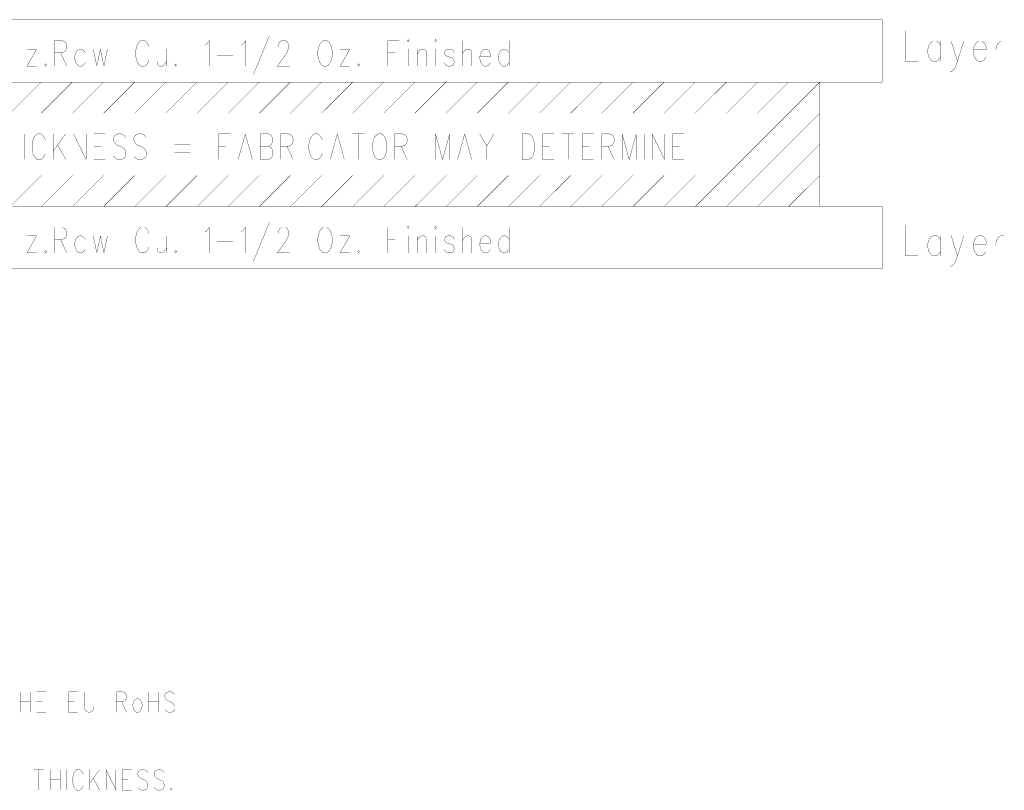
# Model space of a CAD drawing. Extents: x 0 to 34, y 0 to 22.
# Tile 28 of 30: x 22 to 25.2, y 11.3 to 13.7. Entities that reach past the tile are written whole.
import ezdxf

# ---------------------------------------------------------------- set-up
doc = ezdxf.new("R2010")
doc.units = 0
doc.header["$MEASUREMENT"] = 0
doc.layers.add('DD_PHO', color=7, linetype='CONTINUOUS')

msp = doc.modelspace()

# ---------------------------------------------------------------- linework, layer by layer
at = {"layer": 'DD_PHO', "const_width": 0.001}
for points in [[(20.5684, 13.745), (24.7684, 13.745), (24.7684, 13.545), (20.5684, 13.545), (20.5684, 13.745)], [(22.8006, 13.6938), (22.7494, 13.5688)], [(24.8434, 13.7098), (24.8434, 13.6114), (24.8843, 13.6114)], [(22.1102, 13.6782), (22.1102, 13.5962)], [(22.1102, 13.6782), (22.1358, 13.6782), (22.1443, 13.6743), (22.1472, 13.6704), (22.15, 13.6626), (22.15, 13.6548), (22.1472, 13.6469), (22.1443, 13.643), (22.1358, 13.6391), (22.1102, 13.6391)], [(22.3773, 13.6665), (22.3744, 13.6587), (22.3716, 13.6469), (22.3716, 13.6274), (22.3744, 13.6157), (22.3773, 13.6079)], [(22.4142, 13.6587), (22.4114, 13.6665), (22.4057, 13.6743), (22.4, 13.6782), (22.3887, 13.6782), (22.383, 13.6743), (22.3773, 13.6665)], [(22.5932, 13.6626), (22.5989, 13.6665), (22.6074, 13.6782), (22.6074, 13.5962)], [(22.7097, 13.6626), (22.7154, 13.6665), (22.7239, 13.6782), (22.7239, 13.5962)], [(22.829, 13.6587), (22.829, 13.6626), (22.8318, 13.6704), (22.8347, 13.6743), (22.8404, 13.6782), (22.8517, 13.6782), (22.8574, 13.6743), (22.8602, 13.6704), (22.8631, 13.6626), (22.8631, 13.6548), (22.8602, 13.6469), (22.8546, 13.6352), (22.8262, 13.5962), (22.8659, 13.5962)], [(22.9739, 13.6782), (22.9682, 13.6743), (22.9625, 13.6665), (22.9597, 13.6587), (22.9568, 13.6469), (22.9568, 13.6274), (22.9597, 13.6157), (22.9625, 13.6079), (22.9682, 13.6001), (22.9739, 13.5962), (22.9852, 13.5962), (22.9909, 13.6001), (22.9966, 13.6079), (22.9994, 13.6157), (23.0023, 13.6274)], [(23.0023, 13.6469), (22.9994, 13.6587), (22.9966, 13.6665), (22.9909, 13.6743), (22.9852, 13.6782), (22.9739, 13.6782)], [(23.1813, 13.6782), (23.1813, 13.5962)], [(23.1813, 13.6782), (23.2182, 13.6782)], [(23.2438, 13.6782), (23.2466, 13.6743), (23.2494, 13.6782), (23.2466, 13.6821), (23.2438, 13.6782)], [(23.3318, 13.6782), (23.3347, 13.6743), (23.3375, 13.6782), (23.3347, 13.6821), (23.3318, 13.6782)], [(23.4199, 13.6782), (23.4199, 13.5962)], [(23.5705, 13.6782), (23.5705, 13.5962)], [(24.9559, 13.663), (24.9491, 13.6723), (24.9423, 13.677), (24.9321, 13.677), (24.9252, 13.6723), (24.9184, 13.663), (24.915, 13.6489), (24.915, 13.6395), (24.9184, 13.6255), (24.9252, 13.6161), (24.9321, 13.6114), (24.9423, 13.6114), (24.9491, 13.6161), (24.9559, 13.6255)], [(24.9559, 13.677), (24.9559, 13.6114)], [(25.0309, 13.677), (25.0105, 13.6114), (25.0036, 13.5926), (24.9968, 13.5833), (24.99, 13.5786), (24.9866, 13.5786)], [(24.99, 13.677), (25.0105, 13.6114)], [(25.0616, 13.6489), (25.1025, 13.6489), (25.1025, 13.6583), (25.0991, 13.6676), (25.0957, 13.6723), (25.0889, 13.677), (25.0786, 13.677), (25.0718, 13.6723), (25.065, 13.663), (25.0616, 13.6489), (25.0616, 13.6395), (25.065, 13.6255), (25.0718, 13.6161), (25.0786, 13.6114), (25.0889, 13.6114), (25.0957, 13.6161), (25.1025, 13.6255)], [(25.1332, 13.677), (25.1332, 13.6114)], [(25.1332, 13.6489), (25.1366, 13.663), (25.1434, 13.6723), (25.1502, 13.677), (25.1605, 13.677)], [(22.0534, 13.6508), (22.0222, 13.5962)], [(22.0222, 13.6508), (22.0534, 13.6508)], [(22.1301, 13.6391), (22.15, 13.5962)], [(22.1898, 13.6508), (22.1841, 13.6469), (22.1784, 13.6391), (22.1756, 13.6274), (22.1756, 13.6196), (22.1784, 13.6079), (22.1841, 13.6001), (22.1898, 13.5962)], [(22.2097, 13.6391), (22.204, 13.6469), (22.1983, 13.6508), (22.1898, 13.6508)], [(22.2097, 13.6508), (22.2097, 13.5962)], [(22.2352, 13.6508), (22.2466, 13.5962)], [(22.258, 13.6508), (22.2466, 13.5962)], [(22.258, 13.6508), (22.2693, 13.5962)], [(22.2807, 13.6508), (22.2693, 13.5962)], [(22.4398, 13.6508), (22.4398, 13.6118)], [(22.471, 13.6508), (22.471, 13.5962)], [(22.633, 13.6313), (22.6841, 13.6313)], [(23.0023, 13.6274), (23.0023, 13.6469)], [(23.0591, 13.6508), (23.0279, 13.5962)], [(23.0279, 13.6508), (23.0591, 13.6508)], [(23.1813, 13.6391), (23.204, 13.6391)], [(23.2466, 13.6508), (23.2466, 13.5962)], [(23.275, 13.6508), (23.275, 13.5962)], [(23.275, 13.6352), (23.2835, 13.6469)], [(23.2835, 13.6469), (23.2892, 13.6508), (23.2977, 13.6508), (23.3034, 13.6469), (23.3063, 13.6352), (23.3063, 13.5962)], [(23.3347, 13.6508), (23.3347, 13.5962)], [(23.3943, 13.6391), (23.3915, 13.6469), (23.383, 13.6508), (23.3744, 13.6508), (23.3659, 13.6469), (23.3631, 13.6391), (23.3659, 13.6313), (23.3716, 13.6274), (23.3858, 13.6235), (23.3915, 13.6196), (23.3943, 13.6118), (23.3943, 13.6079), (23.3915, 13.6001), (23.383, 13.5962), (23.3744, 13.5962), (23.3659, 13.6001), (23.3631, 13.6079)], [(23.4199, 13.6352), (23.4284, 13.6469), (23.4341, 13.6508), (23.4426, 13.6508), (23.4483, 13.6469), (23.4512, 13.6352), (23.4512, 13.5962)], [(23.4767, 13.6274), (23.5108, 13.6274), (23.5108, 13.6352), (23.508, 13.643), (23.5051, 13.6469), (23.4994, 13.6508), (23.4909, 13.6508), (23.4852, 13.6469), (23.4796, 13.6391), (23.4767, 13.6274), (23.4767, 13.6196), (23.4796, 13.6079), (23.4852, 13.6001), (23.4909, 13.5962), (23.4994, 13.5962), (23.5051, 13.6001), (23.5108, 13.6079)], [(23.5648, 13.6469), (23.5591, 13.6508), (23.5506, 13.6508), (23.5449, 13.6469), (23.5392, 13.6391), (23.5364, 13.6274), (23.5364, 13.6196), (23.5392, 13.6079), (23.5449, 13.6001), (23.5506, 13.5962), (23.5591, 13.5962), (23.5648, 13.6001)], [(23.5705, 13.6391), (23.5648, 13.6469)], [(22.0818, 13.604), (22.079, 13.6001), (22.0818, 13.5962), (22.0847, 13.6001), (22.0818, 13.604)], [(22.1898, 13.5962), (22.1983, 13.5962), (22.204, 13.6001), (22.2097, 13.6079)], [(22.3773, 13.6079), (22.383, 13.6001), (22.3887, 13.5962), (22.4, 13.5962), (22.4057, 13.6001), (22.4114, 13.6079), (22.4142, 13.6157)], [(22.4398, 13.6118), (22.4426, 13.6001), (22.4483, 13.5962), (22.4568, 13.5962), (22.4625, 13.6001), (22.471, 13.6118)], [(22.4994, 13.604), (22.4966, 13.6001), (22.4994, 13.5962), (22.5023, 13.6001)], [(22.5023, 13.6001), (22.4994, 13.604)], [(23.0875, 13.604), (23.0847, 13.6001), (23.0875, 13.5962), (23.0904, 13.6001), (23.0875, 13.604)], [(23.5648, 13.6001), (23.5705, 13.6079)], [(22.0222, 13.5962), (22.0534, 13.5962)], [(23.0279, 13.5962), (23.0591, 13.5962)], [(20.7684, 13.545), (24.5684, 13.545), (24.5684, 13.145), (20.7684, 13.145), (20.7684, 13.545)], [(21.9684, 13.445), (22.0684, 13.545)], [(22.0684, 13.445), (22.1684, 13.545)], [(22.1684, 13.445), (22.2684, 13.545)], [(22.2684, 13.445), (22.3684, 13.545)], [(22.3684, 13.445), (22.4684, 13.545)], [(22.4684, 13.445), (22.5684, 13.545)], [(22.5684, 13.445), (22.6684, 13.545)], [(22.6684, 13.445), (22.7684, 13.545)], [(22.7684, 13.445), (22.8684, 13.545)], [(22.8684, 13.445), (22.9684, 13.545)], [(22.9684, 13.445), (23.0684, 13.545)], [(23.0684, 13.445), (23.1684, 13.545)], [(23.1684, 13.445), (23.2684, 13.545)], [(23.2684, 13.445), (23.3684, 13.545)], [(23.3684, 13.445), (23.4684, 13.545)], [(23.4684, 13.445), (23.5684, 13.545)], [(23.5684, 13.445), (23.6684, 13.545)], [(23.6684, 13.445), (23.7684, 13.545)], [(23.7684, 13.445), (23.8684, 13.545)], [(23.8684, 13.445), (23.9684, 13.545)], [(23.9684, 13.445), (24.0684, 13.545)], [(24.0684, 13.445), (24.1684, 13.545)], [(24.1684, 13.445), (24.2684, 13.545)], [(24.5684, 13.545), (24.1684, 13.145)], [(24.2684, 13.445), (24.3684, 13.545)], [(24.3684, 13.445), (24.4684, 13.545)], [(24.5684, 13.445), (24.2684, 13.145)], [(22.0131, 13.3782), (22.0131, 13.2962)], [(22.0813, 13.3587), (22.0784, 13.3665), (22.0727, 13.3743), (22.0671, 13.3782), (22.0557, 13.3782), (22.05, 13.3743), (22.0443, 13.3665), (22.0415, 13.3587), (22.0387, 13.3469), (22.0387, 13.3274), (22.0415, 13.3157), (22.0443, 13.3079), (22.05, 13.3001), (22.0557, 13.2962), (22.0671, 13.2962), (22.0727, 13.3001), (22.0784, 13.3079), (22.0813, 13.3157)], [(22.1068, 13.3782), (22.1068, 13.2962)], [(22.1466, 13.3782), (22.1068, 13.3235)], [(22.1722, 13.3782), (22.1722, 13.2962)], [(22.1722, 13.3782), (22.2119, 13.2962)], [(22.2119, 13.3782), (22.2119, 13.2962)], [(22.2375, 13.3782), (22.2375, 13.2962)], [(22.2375, 13.3782), (22.2744, 13.3782)], [(22.3398, 13.3665), (22.3341, 13.3743), (22.3256, 13.3782), (22.3142, 13.3782), (22.3057, 13.3743), (22.3, 13.3665), (22.3, 13.3587), (22.3029, 13.3508), (22.3057, 13.3469), (22.3114, 13.343), (22.3284, 13.3352), (22.3341, 13.3313), (22.3369, 13.3274), (22.3398, 13.3196)], [(22.4051, 13.3665), (22.3994, 13.3743), (22.3909, 13.3782), (22.3796, 13.3782), (22.371, 13.3743)], [(22.6381, 13.3782), (22.6381, 13.2962)], [(22.6381, 13.3782), (22.675, 13.3782)], [(22.7233, 13.3782), (22.7006, 13.2962)], [(22.7233, 13.3782), (22.746, 13.2962)], [(22.7716, 13.3782), (22.7716, 13.2962)], [(22.7716, 13.3782), (22.7972, 13.3782), (22.8057, 13.3743), (22.8085, 13.3704)], [(22.8369, 13.3782), (22.8369, 13.2962)], [(22.8369, 13.3782), (22.8625, 13.3782), (22.871, 13.3743)], [(22.9023, 13.3782), (22.9023, 13.2962)], [(22.9705, 13.3587), (22.9676, 13.3665), (22.9619, 13.3743), (22.9563, 13.3782), (22.9449, 13.3782), (22.9392, 13.3743), (22.9335, 13.3665)], [(23.0188, 13.3782), (22.996, 13.2962)], [(23.0188, 13.3782), (23.0415, 13.2962)], [(23.0671, 13.3782), (23.1068, 13.3782)], [(23.0869, 13.3782), (23.0869, 13.2962)], [(23.1494, 13.3782), (23.1438, 13.3743), (23.1381, 13.3665), (23.1352, 13.3587), (23.1324, 13.3469), (23.1324, 13.3274), (23.1352, 13.3157), (23.1381, 13.3079), (23.1438, 13.3001), (23.1494, 13.2962), (23.1608, 13.2962), (23.1665, 13.3001), (23.1722, 13.3079), (23.175, 13.3157), (23.1779, 13.3274), (23.1779, 13.3469), (23.175, 13.3587), (23.1722, 13.3665), (23.1665, 13.3743), (23.1608, 13.3782), (23.1494, 13.3782)], [(23.2034, 13.3782), (23.2034, 13.2962)], [(23.2034, 13.3782), (23.229, 13.3782), (23.2375, 13.3743), (23.2404, 13.3704), (23.2432, 13.3626), (23.2432, 13.3548), (23.2404, 13.3469), (23.2375, 13.343), (23.229, 13.3391), (23.2034, 13.3391)], [(23.3341, 13.3782), (23.3341, 13.2962)], [(23.3341, 13.3782), (23.3568, 13.2962)], [(23.3796, 13.3782), (23.3568, 13.2962)], [(23.3796, 13.3782), (23.3796, 13.2962)], [(23.4279, 13.3782), (23.4051, 13.2962)], [(23.4279, 13.3782), (23.4506, 13.2962)], [(23.4762, 13.3782), (23.4989, 13.3391), (23.4989, 13.2962)], [(23.5216, 13.3782), (23.4989, 13.3391)], [(23.6125, 13.3782), (23.6125, 13.2962)], [(23.6125, 13.3782), (23.6324, 13.3782), (23.6409, 13.3743), (23.6466, 13.3665), (23.6494, 13.3587), (23.6523, 13.3469)], [(23.6779, 13.3782), (23.6779, 13.2962)], [(23.6779, 13.3782), (23.7148, 13.3782)], [(23.7404, 13.3782), (23.7801, 13.3782)], [(23.7602, 13.3782), (23.7602, 13.2962)], [(23.8057, 13.3782), (23.8057, 13.2962)], [(23.8057, 13.3782), (23.8426, 13.3782)], [(23.8682, 13.3782), (23.8682, 13.2962)], [(23.8682, 13.3782), (23.8938, 13.3782), (23.9023, 13.3743)], [(23.9335, 13.3782), (23.9335, 13.2962)], [(23.9335, 13.3782), (23.9563, 13.2962)], [(23.979, 13.3782), (23.9563, 13.2962)], [(23.979, 13.3782), (23.979, 13.2962)], [(24.0046, 13.3782), (24.0046, 13.2962)], [(24.0301, 13.3782), (24.0301, 13.2962)], [(24.0301, 13.3782), (24.0699, 13.2962)], [(24.0699, 13.3782), (24.0699, 13.2962)], [(24.0955, 13.3782), (24.0955, 13.2962)], [(24.0955, 13.3782), (24.1324, 13.3782)], [(22.371, 13.3743), (22.3654, 13.3665), (22.3654, 13.3587), (22.3682, 13.3508), (22.371, 13.3469)], [(22.371, 13.3469), (22.3767, 13.343), (22.3938, 13.3352), (22.3994, 13.3313), (22.4023, 13.3274)], [(22.8085, 13.3469), (22.8057, 13.343), (22.7972, 13.3391)], [(22.8085, 13.3704), (22.8114, 13.3626), (22.8114, 13.3548), (22.8085, 13.3469)], [(22.871, 13.3743), (22.8739, 13.3704), (22.8767, 13.3626), (22.8767, 13.3548), (22.8739, 13.3469), (22.871, 13.343)], [(22.9335, 13.3665), (22.9307, 13.3587), (22.9279, 13.3469), (22.9279, 13.3274), (22.9307, 13.3157), (22.9335, 13.3079)], [(23.6523, 13.3469), (23.6523, 13.3274)], [(23.9023, 13.3743), (23.9051, 13.3704), (23.908, 13.3626), (23.908, 13.3548), (23.9051, 13.3469), (23.9023, 13.343)], [(24.5684, 13.345), (24.3684, 13.145)], [(22.121, 13.343), (22.1466, 13.2962)], [(22.2375, 13.3391), (22.2602, 13.3391)], [(22.3398, 13.3196), (22.3398, 13.3079)], [(22.4023, 13.3274), (22.4051, 13.3196), (22.4051, 13.3079), (22.3994, 13.3001), (22.3909, 13.2962), (22.3796, 13.2962), (22.371, 13.3001)], [(22.496, 13.343), (22.5472, 13.343)], [(22.496, 13.3196), (22.5472, 13.3196)], [(22.6381, 13.3391), (22.6608, 13.3391)], [(22.7091, 13.3235), (22.7375, 13.3235)], [(22.7716, 13.3391), (22.7972, 13.3391), (22.8057, 13.3352), (22.8085, 13.3313)], [(22.8085, 13.3313), (22.8114, 13.3235), (22.8114, 13.3118), (22.8085, 13.304)], [(22.871, 13.343), (22.8625, 13.3391), (22.8369, 13.3391)], [(22.8568, 13.3391), (22.8767, 13.2962)], [(22.9335, 13.3079), (22.9392, 13.3001), (22.9449, 13.2962), (22.9563, 13.2962), (22.9619, 13.3001), (22.9676, 13.3079), (22.9705, 13.3157)], [(23.0046, 13.3235), (23.033, 13.3235)], [(23.2233, 13.3391), (23.2432, 13.2962)], [(23.4137, 13.3235), (23.4421, 13.3235)], [(23.6523, 13.3274), (23.6494, 13.3157), (23.6466, 13.3079), (23.6409, 13.3001), (23.6324, 13.2962), (23.6125, 13.2962)], [(23.6779, 13.3391), (23.7006, 13.3391)], [(23.8057, 13.3391), (23.8284, 13.3391)], [(23.9023, 13.343), (23.8938, 13.3391), (23.8682, 13.3391)], [(23.8881, 13.3391), (23.908, 13.2962)], [(24.0955, 13.3391), (24.1182, 13.3391)], [(22.2375, 13.2962), (22.2744, 13.2962)], [(22.3398, 13.3079), (22.3341, 13.3001), (22.3256, 13.2962), (22.3142, 13.2962), (22.3057, 13.3001), (22.3, 13.3079)], [(22.371, 13.3001), (22.3654, 13.3079)], [(22.8085, 13.304), (22.8057, 13.3001), (22.7972, 13.2962), (22.7716, 13.2962)], [(23.6779, 13.2962), (23.7148, 13.2962)], [(23.8057, 13.2962), (23.8426, 13.2962)], [(24.0955, 13.2962), (24.1324, 13.2962)], [(21.9684, 13.145), (22.0684, 13.245)], [(22.0684, 13.145), (22.1684, 13.245)], [(22.1684, 13.145), (22.2684, 13.245)], [(22.2684, 13.145), (22.3684, 13.245)], [(22.3684, 13.145), (22.4684, 13.245)], [(22.4684, 13.145), (22.5684, 13.245)], [(22.5684, 13.145), (22.6684, 13.245)], [(22.6684, 13.145), (22.7684, 13.245)], [(22.7684, 13.145), (22.8684, 13.245)], [(22.8684, 13.145), (22.9684, 13.245)], [(22.9684, 13.145), (23.0684, 13.245)], [(23.0684, 13.145), (23.1684, 13.245)], [(23.1684, 13.145), (23.2684, 13.245)], [(23.2684, 13.145), (23.3684, 13.245)], [(23.3684, 13.145), (23.4684, 13.245)], [(23.4684, 13.145), (23.5684, 13.245)], [(23.5684, 13.145), (23.6684, 13.245)], [(23.6684, 13.145), (23.7684, 13.245)], [(23.7684, 13.145), (23.8684, 13.245)], [(23.8684, 13.145), (23.9684, 13.245)], [(23.9684, 13.145), (24.0684, 13.245)], [(24.0684, 13.145), (24.1684, 13.245)], [(24.4684, 13.145), (24.5684, 13.245)], [(20.5684, 13.145), (24.7684, 13.145), (24.7684, 12.945), (20.5684, 12.945), (20.5684, 13.145)], [(22.8006, 13.0938), (22.7494, 12.9688)], [(22.1102, 13.0782), (22.1102, 12.9962)], [(22.1102, 13.0782), (22.1358, 13.0782), (22.1443, 13.0743), (22.1472, 13.0704), (22.15, 13.0626), (22.15, 13.0548), (22.1472, 13.0469), (22.1443, 13.043), (22.1358, 13.0391), (22.1102, 13.0391)], [(22.3773, 13.0665), (22.3744, 13.0587), (22.3716, 13.0469), (22.3716, 13.0274), (22.3744, 13.0157), (22.3773, 13.0079)], [(22.4142, 13.0587), (22.4114, 13.0665), (22.4057, 13.0743), (22.4, 13.0782), (22.3887, 13.0782), (22.383, 13.0743), (22.3773, 13.0665)], [(22.5932, 13.0626), (22.5989, 13.0665), (22.6074, 13.0782), (22.6074, 12.9962)], [(22.7097, 13.0626), (22.7154, 13.0665), (22.7239, 13.0782), (22.7239, 12.9962)], [(22.829, 13.0587), (22.829, 13.0626), (22.8318, 13.0704), (22.8347, 13.0743), (22.8404, 13.0782), (22.8517, 13.0782), (22.8574, 13.0743), (22.8602, 13.0704), (22.8631, 13.0626), (22.8631, 13.0548), (22.8602, 13.0469), (22.8546, 13.0352), (22.8262, 12.9962), (22.8659, 12.9962)], [(22.9739, 13.0782), (22.9682, 13.0743), (22.9625, 13.0665), (22.9597, 13.0587), (22.9568, 13.0469), (22.9568, 13.0274), (22.9597, 13.0157), (22.9625, 13.0079), (22.9682, 13.0001), (22.9739, 12.9962), (22.9852, 12.9962), (22.9909, 13.0001), (22.9966, 13.0079), (22.9994, 13.0157), (23.0023, 13.0274)], [(23.0023, 13.0469), (22.9994, 13.0587), (22.9966, 13.0665), (22.9909, 13.0743), (22.9852, 13.0782), (22.9739, 13.0782)], [(23.1813, 13.0782), (23.1813, 12.9962)], [(23.1813, 13.0782), (23.2182, 13.0782)], [(23.2438, 13.0782), (23.2466, 13.0743), (23.2494, 13.0782), (23.2466, 13.0821), (23.2438, 13.0782)], [(23.3318, 13.0782), (23.3347, 13.0743), (23.3375, 13.0782), (23.3347, 13.0821), (23.3318, 13.0782)], [(23.4199, 13.0782), (23.4199, 12.9962)], [(23.5705, 13.0782), (23.5705, 12.9962)], [(24.8434, 13.0848), (24.8434, 12.9864), (24.8843, 12.9864)], [(22.0534, 13.0508), (22.0222, 12.9962)], [(22.0222, 13.0508), (22.0534, 13.0508)], [(22.1301, 13.0391), (22.15, 12.9962)], [(22.1898, 13.0508), (22.1841, 13.0469), (22.1784, 13.0391), (22.1756, 13.0274), (22.1756, 13.0196), (22.1784, 13.0079), (22.1841, 13.0001), (22.1898, 12.9962)], [(22.2097, 13.0391), (22.204, 13.0469), (22.1983, 13.0508), (22.1898, 13.0508)], [(22.2097, 13.0508), (22.2097, 12.9962)], [(22.2352, 13.0508), (22.2466, 12.9962)], [(22.258, 13.0508), (22.2466, 12.9962)], [(22.258, 13.0508), (22.2693, 12.9962)], [(22.2807, 13.0508), (22.2693, 12.9962)], [(22.4398, 13.0508), (22.4398, 13.0118)], [(22.471, 13.0508), (22.471, 12.9962)], [(22.633, 13.0313), (22.6841, 13.0313)], [(23.0023, 13.0274), (23.0023, 13.0469)], [(23.0591, 13.0508), (23.0279, 12.9962)], [(23.0279, 13.0508), (23.0591, 13.0508)], [(23.1813, 13.0391), (23.204, 13.0391)], [(23.2466, 13.0508), (23.2466, 12.9962)], [(23.275, 13.0508), (23.275, 12.9962)], [(23.275, 13.0352), (23.2835, 13.0469)], [(23.2835, 13.0469), (23.2892, 13.0508), (23.2977, 13.0508), (23.3034, 13.0469), (23.3063, 13.0352), (23.3063, 12.9962)], [(23.3347, 13.0508), (23.3347, 12.9962)], [(23.3943, 13.0391), (23.3915, 13.0469), (23.383, 13.0508), (23.3744, 13.0508), (23.3659, 13.0469), (23.3631, 13.0391), (23.3659, 13.0313), (23.3716, 13.0274), (23.3858, 13.0235), (23.3915, 13.0196), (23.3943, 13.0118), (23.3943, 13.0079), (23.3915, 13.0001), (23.383, 12.9962), (23.3744, 12.9962), (23.3659, 13.0001), (23.3631, 13.0079)], [(23.4199, 13.0352), (23.4284, 13.0469), (23.4341, 13.0508), (23.4426, 13.0508), (23.4483, 13.0469), (23.4512, 13.0352), (23.4512, 12.9962)], [(23.4767, 13.0274), (23.5108, 13.0274), (23.5108, 13.0352), (23.508, 13.043), (23.5051, 13.0469), (23.4994, 13.0508), (23.4909, 13.0508), (23.4852, 13.0469), (23.4796, 13.0391), (23.4767, 13.0274), (23.4767, 13.0196), (23.4796, 13.0079), (23.4852, 13.0001), (23.4909, 12.9962), (23.4994, 12.9962), (23.5051, 13.0001), (23.5108, 13.0079)], [(23.5648, 13.0469), (23.5591, 13.0508), (23.5506, 13.0508), (23.5449, 13.0469), (23.5392, 13.0391), (23.5364, 13.0274), (23.5364, 13.0196), (23.5392, 13.0079), (23.5449, 13.0001), (23.5506, 12.9962), (23.5591, 12.9962), (23.5648, 13.0001)], [(23.5705, 13.0391), (23.5648, 13.0469)], [(24.9559, 13.038), (24.9491, 13.0473), (24.9423, 13.052), (24.9321, 13.052), (24.9252, 13.0473), (24.9184, 13.038), (24.915, 13.0239), (24.915, 13.0145), (24.9184, 13.0005), (24.9252, 12.9911), (24.9321, 12.9864), (24.9423, 12.9864), (24.9491, 12.9911), (24.9559, 13.0005)], [(24.9559, 13.052), (24.9559, 12.9864)], [(25.0309, 13.052), (25.0105, 12.9864), (25.0036, 12.9676), (24.9968, 12.9583), (24.99, 12.9536), (24.9866, 12.9536)], [(24.99, 13.052), (25.0105, 12.9864)], [(25.0616, 13.0239), (25.1025, 13.0239), (25.1025, 13.0333), (25.0991, 13.0426), (25.0957, 13.0473), (25.0889, 13.052), (25.0786, 13.052), (25.0718, 13.0473), (25.065, 13.038), (25.0616, 13.0239), (25.0616, 13.0145), (25.065, 13.0005), (25.0718, 12.9911), (25.0786, 12.9864), (25.0889, 12.9864), (25.0957, 12.9911), (25.1025, 13.0005)], [(25.1332, 13.052), (25.1332, 12.9864)], [(25.1332, 13.0239), (25.1366, 13.038), (25.1434, 13.0473), (25.1502, 13.052), (25.1605, 13.052)], [(22.0222, 12.9962), (22.0534, 12.9962)], [(22.0818, 13.004), (22.079, 13.0001), (22.0818, 12.9962), (22.0847, 13.0001), (22.0818, 13.004)], [(22.1898, 12.9962), (22.1983, 12.9962), (22.204, 13.0001), (22.2097, 13.0079)], [(22.3773, 13.0079), (22.383, 13.0001), (22.3887, 12.9962), (22.4, 12.9962), (22.4057, 13.0001), (22.4114, 13.0079), (22.4142, 13.0157)], [(22.4398, 13.0118), (22.4426, 13.0001), (22.4483, 12.9962), (22.4568, 12.9962), (22.4625, 13.0001), (22.471, 13.0118)], [(22.4994, 13.004), (22.4966, 13.0001), (22.4994, 12.9962), (22.5023, 13.0001)], [(22.5023, 13.0001), (22.4994, 13.004)], [(23.0279, 12.9962), (23.0591, 12.9962)], [(23.0875, 13.004), (23.0847, 13.0001), (23.0875, 12.9962), (23.0904, 13.0001), (23.0875, 13.004)], [(23.5648, 13.0001), (23.5705, 13.0079)], [(22.0011, 11.5856), (22.0011, 11.52)], [(22.033, 11.5856), (22.033, 11.52)], [(22.0534, 11.5856), (22.0534, 11.52)], [(22.0534, 11.5856), (22.083, 11.5856)], [(22.1557, 11.5856), (22.1557, 11.52)], [(22.1557, 11.5856), (22.1852, 11.5856)], [(22.2057, 11.5856), (22.2057, 11.5387), (22.208, 11.5294)], [(22.2352, 11.5294), (22.2375, 11.5387), (22.2375, 11.5856)], [(22.3102, 11.5856), (22.3102, 11.52)], [(22.3102, 11.5856), (22.3307, 11.5856)], [(22.3307, 11.5856), (22.3375, 11.5825), (22.3398, 11.5794)], [(22.3398, 11.5794), (22.3421, 11.5731)], [(22.3421, 11.5731), (22.3421, 11.5669)], [(22.4125, 11.5856), (22.4125, 11.52)], [(22.4443, 11.5856), (22.4443, 11.52)], [(22.4761, 11.5856), (22.4693, 11.5825), (22.4648, 11.5762), (22.4648, 11.57), (22.4671, 11.5637), (22.4693, 11.5606)], [(22.4852, 11.5856), (22.4761, 11.5856)], [(22.4966, 11.5762), (22.4921, 11.5825), (22.4852, 11.5856)], [(22.0011, 11.5544), (22.033, 11.5544)], [(22.0534, 11.5544), (22.0716, 11.5544)], [(22.1557, 11.5544), (22.1739, 11.5544)], [(22.3307, 11.5544), (22.3102, 11.5544)], [(22.3261, 11.5544), (22.3421, 11.52)], [(22.3398, 11.5606), (22.3375, 11.5575), (22.3307, 11.5544)], [(22.3421, 11.5669), (22.3398, 11.5606)], [(22.3648, 11.5544), (22.3625, 11.545), (22.3625, 11.5387), (22.3648, 11.5294)], [(22.3693, 11.5606), (22.3648, 11.5544)], [(22.3739, 11.5637), (22.3693, 11.5606)], [(22.3852, 11.5606), (22.3807, 11.5637), (22.3739, 11.5637)], [(22.3898, 11.5544), (22.3852, 11.5606)], [(22.3898, 11.5294), (22.3921, 11.5387), (22.3921, 11.545), (22.3898, 11.5544)], [(22.4125, 11.5544), (22.4443, 11.5544)], [(22.4693, 11.5606), (22.4739, 11.5575), (22.4875, 11.5512), (22.4921, 11.5481)], [(22.4921, 11.5481), (22.4943, 11.545), (22.4966, 11.5387), (22.4966, 11.5294)], [(22.0534, 11.52), (22.083, 11.52)], [(22.1557, 11.52), (22.1852, 11.52)], [(22.208, 11.5294), (22.2125, 11.5231)], [(22.2125, 11.5231), (22.2193, 11.52), (22.2239, 11.52), (22.2307, 11.5231)], [(22.2307, 11.5231), (22.2352, 11.5294)], [(22.3648, 11.5294), (22.3693, 11.5231)], [(22.3693, 11.5231), (22.3739, 11.52), (22.3807, 11.52), (22.3852, 11.5231)], [(22.3852, 11.5231), (22.3898, 11.5294)], [(22.4693, 11.5231), (22.4648, 11.5294)], [(22.4921, 11.5231), (22.4852, 11.52), (22.4761, 11.52), (22.4693, 11.5231)], [(22.4966, 11.5294), (22.4921, 11.5231)], [(22.0443, 11.3356), (22.0761, 11.3356)], [(22.0602, 11.3356), (22.0602, 11.27)], [(22.0966, 11.3356), (22.0966, 11.27)], [(22.1284, 11.3356), (22.1284, 11.27)], [(22.1489, 11.3356), (22.1489, 11.27)], [(22.183, 11.3356), (22.1784, 11.3325), (22.1739, 11.3262), (22.1716, 11.32), (22.1693, 11.3106)], [(22.1921, 11.3356), (22.183, 11.3356)], [(22.2034, 11.32), (22.2011, 11.3262), (22.1966, 11.3325), (22.1921, 11.3356)], [(22.2239, 11.3356), (22.2239, 11.27)], [(22.2557, 11.3356), (22.2239, 11.2919)], [(22.2761, 11.3356), (22.2761, 11.27)], [(22.2761, 11.3356), (22.308, 11.27)], [(22.308, 11.3356), (22.308, 11.27)], [(22.3284, 11.3356), (22.3284, 11.27)], [(22.3284, 11.3356), (22.358, 11.3356)], [(22.3898, 11.3356), (22.383, 11.3325), (22.3784, 11.3262), (22.3784, 11.32), (22.3807, 11.3137), (22.383, 11.3106)], [(22.3989, 11.3356), (22.3898, 11.3356)], [(22.4102, 11.3262), (22.4057, 11.3325), (22.3989, 11.3356)], [(22.4421, 11.3356), (22.4352, 11.3325), (22.4307, 11.3262), (22.4307, 11.32), (22.433, 11.3137), (22.4352, 11.3106)], [(22.4511, 11.3356), (22.4421, 11.3356)], [(22.4625, 11.3262), (22.458, 11.3325), (22.4511, 11.3356)], [(22.0966, 11.3044), (22.1284, 11.3044)], [(22.1693, 11.3106), (22.1693, 11.295), (22.1716, 11.2856)], [(22.2352, 11.3075), (22.2557, 11.27)], [(22.3284, 11.3044), (22.3466, 11.3044)], [(22.383, 11.3106), (22.3875, 11.3075), (22.4011, 11.3012), (22.4057, 11.2981)], [(22.4057, 11.2981), (22.408, 11.295), (22.4102, 11.2887), (22.4102, 11.2794)], [(22.4352, 11.3106), (22.4398, 11.3075), (22.4534, 11.3012), (22.458, 11.2981)], [(22.458, 11.2981), (22.4602, 11.295), (22.4625, 11.2887), (22.4625, 11.2794)], [(22.1716, 11.2856), (22.1739, 11.2794)], [(22.1739, 11.2794), (22.1784, 11.2731)], [(22.1784, 11.2731), (22.183, 11.27), (22.1921, 11.27), (22.1966, 11.2731)], [(22.1966, 11.2731), (22.2011, 11.2794)], [(22.2011, 11.2794), (22.2034, 11.2856)], [(22.3284, 11.27), (22.358, 11.27)], [(22.383, 11.2731), (22.3784, 11.2794)], [(22.4057, 11.2731), (22.3989, 11.27), (22.3898, 11.27), (22.383, 11.2731)], [(22.4102, 11.2794), (22.4057, 11.2731)], [(22.4352, 11.2731), (22.4307, 11.2794)], [(22.458, 11.2731), (22.4511, 11.27), (22.4421, 11.27), (22.4352, 11.2731)], [(22.4625, 11.2794), (22.458, 11.2731)], [(22.4852, 11.2762), (22.483, 11.2731)], [(22.483, 11.2731), (22.4852, 11.27), (22.4875, 11.2731)], [(22.4875, 11.2731), (22.4852, 11.2762)]]:
    msp.add_lwpolyline(points, dxfattribs=at)

doc.saveas('drawing.dxf')
